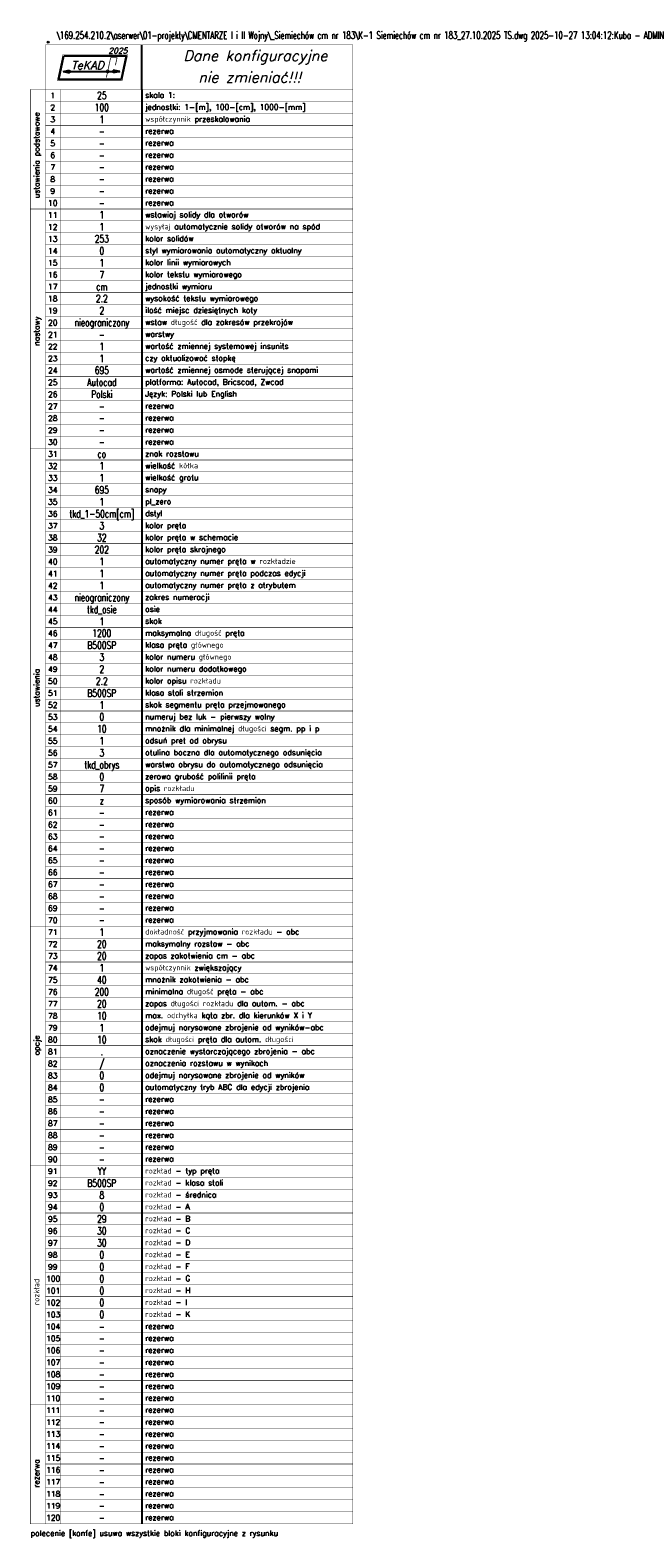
# Model space of a CAD drawing. Header units: millimetres. Extents: x -8 to 14965326, y -810 to 11054951.
# Tile 1 of 72: x -8 to 321, y -810 to 8. Entities that reach past the tile are written whole.
import ezdxf
from ezdxf.enums import TextEntityAlignment as Align

# ---------------------------------------------------------------- set-up
doc = ezdxf.new("R2010")
doc.units = ezdxf.units.MM
doc.header["$LTSCALE"] = 0.5
doc.header["$MEASUREMENT"] = 0
doc.layers.add('tkd_pomoce', color=7, linetype='CONTINUOUS')
doc.layers.add('tkd_tekad_konfig', color=111, linetype='CONTINUOUS')
doc.layers.add('tkd_zbrojenie', color=7, linetype='CONTINUOUS', lineweight=70)
doc.styles.get("Standard").update_dxf_attribs({"font": 'simplex.shx', "width": 0.75})
doc.styles.add('TKD_1TXT', font='simplex.shx', dxfattribs={"width": 0.75, "height": 0.25})

# ---------------------------------------------------------------- blocks, each defined once
blk = doc.blocks.new('tkd_rebar')
at = {"layer": 'tkd_zbrojenie'}
h = blk.add_hatch(color=0, dxfattribs=at)
h.paths.add_polyline_path([(0.35, 0.35, 0.414214), (-0.35, 0.35), (0, 0)])
h.paths.add_polyline_path([(0.35, 0.35), (0, 0), (0.35, -0.35, 0.198912), (0.5, 0, 0.198912)])
h.paths.add_polyline_path([(0, 0), (-0.35, 0.35, 0.198912), (-0.5, 0, 0.198912), (-0.35, -0.35)])
h.paths.add_polyline_path([(0, 0), (-0.35, -0.35, 0.414214), (0.35, -0.35)])
at = {"layer": 'tkd_zbrojenie', "color": 0, "lineweight": 5}
blk.add_circle((0, 0), 0.5, dxfattribs=at)
blk = doc.blocks.new('tekad_blok_ustawienia2025')
at = {"layer": 'tkd_tekad_konfig', "linetype": 'Continuous'}
h = blk.add_hatch(color=256, dxfattribs=at)
h.dxf.hatch_style = 1
h.paths.add_polyline_path([(1.301, -1.452), (1.301, -1.376), (0.946, -1.452)])
h.paths.add_polyline_path([(0.946, -1.452), (1.301, -1.527), (1.301, -1.452)])
h = blk.add_hatch(color=256, dxfattribs=at)
h.dxf.hatch_style = 1
h.paths.add_polyline_path([(3.667, -1.376), (3.667, -1.452), (4.022, -1.452)])
h.paths.add_polyline_path([(4.022, -1.452), (3.667, -1.452), (3.667, -1.527)])
at = {"layer": 'tkd_tekad_konfig', "color": 4, "linetype": 'Continuous'}
blk.add_line((5.217, -2.43), (5.217, 0), dxfattribs=at)
at = {"layer": 'tkd_tekad_konfig', "linetype": 'Continuous'}
for p, q in [((0.946, -1.452), (1.301, -1.376)), ((0.946, -1.452), (4.022, -1.452)), ((0.946, -1.452), (1.301, -1.527)), ((1.301, -1.376), (1.301, -1.527)), ((4.022, -1.452), (3.667, -1.376)), ((3.667, -1.376), (3.667, -1.527)), ((4.022, -1.452), (3.667, -1.527)), ((5.217, -47.833), (5.217, -48.481)), ((5.217, -48.481), (5.217, -49.13)), ((5.217, -49.13), (5.217, -49.779)), ((5.217, -49.779), (5.217, -50.427)), ((5.217, -50.427), (5.217, -51.076)), ((5.217, -51.076), (5.217, -51.724)), ((5.217, -51.724), (5.217, -52.373)), ((5.217, -52.373), (5.217, -53.022)), ((5.217, -53.022), (5.217, -53.67)), ((5.217, -53.67), (5.217, -54.319)), ((5.217, -54.319), (5.217, -54.967)), ((5.217, -54.967), (5.217, -55.616)), ((5.217, -55.616), (5.217, -56.265)), ((5.217, -56.265), (5.217, -56.913)), ((5.217, -56.913), (5.217, -57.562)), ((5.217, -57.562), (5.217, -58.211)), ((5.217, -58.211), (5.217, -58.859)), ((5.217, -58.859), (5.217, -59.508)), ((5.217, -59.508), (5.217, -60.156))]:
    blk.add_line(p, q, dxfattribs=at)
at = {"layer": 'tkd_tekad_konfig', "color": 1, "linetype": 'Continuous'}
for p, q in [((5.217, -2.43), (5.217, -3.078)), ((5.217, -3.078), (5.217, -3.727)), ((5.217, -3.727), (5.217, -4.375)), ((5.217, -4.375), (5.217, -5.024)), ((5.217, -5.024), (5.217, -5.673)), ((5.217, -5.673), (5.217, -6.321)), ((5.217, -6.321), (5.217, -6.97)), ((5.217, -6.97), (5.217, -7.619)), ((5.217, -7.619), (5.217, -8.267)), ((5.217, -8.267), (5.217, -8.916))]:
    blk.add_line(p, q, dxfattribs=at)
at = {"layer": 'tkd_tekad_konfig', "color": 3, "linetype": 'Continuous'}
for p, q in [((5.217, -8.916), (5.217, -9.564)), ((5.217, -9.564), (5.217, -10.213)), ((5.217, -10.213), (5.217, -10.862)), ((5.217, -10.862), (5.217, -11.51)), ((5.217, -11.51), (5.217, -12.159)), ((5.217, -12.159), (5.217, -12.807)), ((5.217, -12.807), (5.217, -13.456)), ((5.217, -13.456), (5.217, -14.105)), ((5.217, -14.105), (5.217, -14.753)), ((5.217, -14.753), (5.217, -15.402)), ((5.217, -15.402), (5.217, -16.051)), ((5.217, -16.051), (5.217, -16.699)), ((5.217, -16.699), (5.217, -17.348)), ((5.217, -17.348), (5.217, -17.996)), ((5.217, -17.996), (5.217, -18.645)), ((5.217, -18.645), (5.217, -19.294)), ((5.217, -19.294), (5.217, -19.942)), ((5.217, -19.942), (5.217, -20.591)), ((5.217, -20.591), (5.217, -21.239)), ((5.217, -21.239), (5.217, -21.888))]:
    blk.add_line(p, q, dxfattribs=at)
at = {"layer": 'tkd_tekad_konfig', "color": 5, "linetype": 'Continuous'}
for p, q in [((5.217, -21.888), (5.217, -22.537)), ((5.217, -22.537), (5.217, -23.185)), ((5.217, -23.185), (5.217, -23.834)), ((5.217, -23.834), (5.217, -24.483)), ((5.217, -24.483), (5.217, -25.131)), ((5.217, -25.131), (5.217, -25.78)), ((5.217, -25.78), (5.217, -26.428)), ((5.217, -26.428), (5.217, -27.077)), ((5.217, -27.077), (5.217, -27.726)), ((5.217, -27.726), (5.217, -28.374)), ((5.217, -28.374), (5.217, -29.023)), ((5.217, -29.023), (5.217, -29.671)), ((5.217, -29.671), (5.217, -30.32)), ((5.217, -30.32), (5.217, -30.969)), ((5.217, -30.969), (5.217, -31.617)), ((5.217, -31.617), (5.217, -32.266)), ((5.217, -32.266), (5.217, -32.915)), ((5.217, -32.915), (5.217, -33.563)), ((5.217, -33.563), (5.217, -34.212)), ((5.217, -34.212), (5.217, -34.86)), ((5.217, -34.86), (5.217, -35.509)), ((5.217, -35.509), (5.217, -36.158)), ((5.217, -36.158), (5.217, -36.806)), ((5.217, -36.806), (5.217, -37.455)), ((5.217, -37.455), (5.217, -38.103)), ((5.217, -38.103), (5.217, -38.752)), ((5.217, -38.752), (5.217, -39.401)), ((5.217, -39.401), (5.217, -40.049)), ((5.217, -40.049), (5.217, -40.698)), ((5.217, -40.698), (5.217, -41.347)), ((5.217, -41.347), (5.217, -41.995)), ((5.217, -41.995), (5.217, -42.644)), ((5.217, -42.644), (5.217, -43.292)), ((5.217, -43.292), (5.217, -43.941)), ((5.217, -43.941), (5.217, -44.59)), ((5.217, -44.59), (5.217, -45.238)), ((5.217, -45.238), (5.217, -45.887)), ((5.217, -45.887), (5.217, -46.535)), ((5.217, -46.535), (5.217, -47.184)), ((5.217, -47.184), (5.217, -47.833))]:
    blk.add_line(p, q, dxfattribs=at)
at = {"layer": 'tkd_tekad_konfig', "color": 2, "linetype": 'Continuous'}
for p, q in [((5.217, -60.156), (5.217, -60.805)), ((5.217, -60.805), (5.217, -61.454)), ((5.217, -61.454), (5.217, -62.102)), ((5.217, -62.102), (5.217, -62.751)), ((5.217, -62.751), (5.217, -63.399)), ((5.217, -63.399), (5.217, -64.048)), ((5.217, -64.048), (5.217, -64.697)), ((5.217, -64.697), (5.217, -65.345)), ((5.217, -65.345), (5.217, -65.994)), ((5.217, -65.994), (5.217, -66.643)), ((5.217, -66.643), (5.217, -73.129))]:
    blk.add_line(p, q, dxfattribs=at)
at = {"layer": 'tkd_tekad_konfig', "color": 6, "linetype": 'Continuous'}
blk.add_line((5.217, -73.129), (5.217, -80.263), dxfattribs=at)
at = {"layer": 'tkd_tekad_konfig', "color": 4, "linetype": 'Continuous', "const_width": 0.02}
blk.add_lwpolyline([(0, -2.43), (16.682, -2.43), (16.682, 0), (0, 0)], close=True, dxfattribs=at)
at = {"layer": 'tkd_tekad_konfig', "linetype": 'Continuous', "const_width": 0.02}
for points in [[(0.933, -0.538), (4.457, -0.538), (4.152, -1.957), (0.627, -1.957)], [(0, -47.833), (-0.83, -47.833), (-0.83, -60.805), (0, -60.805)], [(0.83, -48.481), (0, -48.481), (0, -47.833), (0.83, -47.833)], [(0.83, -47.833), (16.682, -47.833), (16.682, -48.481), (0.83, -48.481)], [(0.83, -49.13), (0, -49.13), (0, -48.481), (0.83, -48.481)], [(0.83, -48.481), (16.682, -48.481), (16.682, -49.13), (0.83, -49.13)], [(0.83, -49.779), (0, -49.779), (0, -49.13), (0.83, -49.13)], [(0.83, -50.427), (0, -50.427), (0, -49.779), (0.83, -49.779)], [(0.83, -49.13), (16.682, -49.13), (16.682, -49.779), (0.83, -49.779)], [(0.83, -49.779), (16.682, -49.779), (16.682, -50.427), (0.83, -50.427)], [(0.83, -51.076), (0, -51.076), (0, -50.427), (0.83, -50.427)], [(0.83, -50.427), (16.682, -50.427), (16.682, -51.076), (0.83, -51.076)], [(0.83, -51.724), (0, -51.724), (0, -51.076), (0.83, -51.076)], [(0.83, -51.076), (16.682, -51.076), (16.682, -51.724), (0.83, -51.724)], [(0.83, -52.373), (0, -52.373), (0, -51.724), (0.83, -51.724)], [(0.83, -53.022), (0, -53.022), (0, -52.373), (0.83, -52.373)], [(0.83, -51.724), (16.682, -51.724), (16.682, -52.373), (0.83, -52.373)], [(0.83, -52.373), (16.682, -52.373), (16.682, -53.022), (0.83, -53.022)], [(0.83, -53.67), (0, -53.67), (0, -53.022), (0.83, -53.022)], [(0.83, -53.022), (16.682, -53.022), (16.682, -53.67), (0.83, -53.67)], [(0.83, -54.319), (0, -54.319), (0, -53.67), (0.83, -53.67)], [(0.83, -53.67), (16.682, -53.67), (16.682, -54.319), (0.83, -54.319)], [(0.83, -54.967), (0, -54.967), (0, -54.319), (0.83, -54.319)], [(0.83, -54.319), (16.682, -54.319), (16.682, -54.967), (0.83, -54.967)], [(0.83, -55.616), (0, -55.616), (0, -54.967), (0.83, -54.967)], [(0.83, -56.265), (0, -56.265), (0, -55.616), (0.83, -55.616)], [(0.83, -54.967), (16.682, -54.967), (16.682, -55.616), (0.83, -55.616)], [(0.83, -55.616), (16.682, -55.616), (16.682, -56.265), (0.83, -56.265)], [(0.83, -56.913), (0, -56.913), (0, -56.265), (0.83, -56.265)], [(0.83, -56.265), (16.682, -56.265), (16.682, -56.913), (0.83, -56.913)], [(0.83, -57.562), (0, -57.562), (0, -56.913), (0.83, -56.913)], [(0.83, -56.913), (16.682, -56.913), (16.682, -57.562), (0.83, -57.562)], [(0.83, -58.211), (0, -58.211), (0, -57.562), (0.83, -57.562)], [(0.83, -57.562), (16.682, -57.562), (16.682, -58.211), (0.83, -58.211)], [(0.83, -58.859), (0, -58.859), (0, -58.211), (0.83, -58.211)], [(0.83, -59.508), (0, -59.508), (0, -58.859), (0.83, -58.859)], [(0.83, -58.211), (16.682, -58.211), (16.682, -58.859), (0.83, -58.859)], [(0.83, -58.859), (16.682, -58.859), (16.682, -59.508), (0.83, -59.508)], [(0.83, -60.156), (0, -60.156), (0, -59.508), (0.83, -59.508)], [(0.83, -59.508), (16.682, -59.508), (16.682, -60.156), (0.83, -60.156)], [(0.83, -60.805), (0, -60.805), (0, -60.156), (0.83, -60.156)], [(0.83, -60.156), (16.682, -60.156), (16.682, -60.805), (0.83, -60.805)]]:
    blk.add_lwpolyline(points, close=True, dxfattribs=at)
at = {"layer": 'tkd_tekad_konfig', "linetype": 'Continuous'}
blk.add_lwpolyline([(0.992, -0.611), (4.367, -0.611), (4.093, -1.883), (0.718, -1.883)], close=True, dxfattribs=at)
at = {"layer": 'tkd_tekad_konfig', "color": 3, "linetype": 'Continuous', "const_width": 0.04, "flags": 128}
blk.add_lwpolyline([(3.786, -1.126), (3.875, -0.71), (3.527, -0.71), (3.294, -1.791)], dxfattribs=at)
at = {"layer": 'tkd_tekad_konfig', "color": 4, "linetype": 'Continuous', "const_width": 0.04, "flags": 128}
blk.add_lwpolyline([(3.285, -1.452, 1), (3.45, -1.452, 1)], format="xyb", close=True, dxfattribs=at)
at = {"layer": 'tkd_tekad_konfig', "color": 1, "linetype": 'Continuous', "const_width": 0.02}
for points in [[(0, -2.43), (-0.83, -2.43), (-0.83, -8.916), (0, -8.916)], [(0.83, -3.078), (0, -3.078), (0, -2.43), (0.83, -2.43)], [(0.83, -2.43), (16.682, -2.43), (16.682, -3.078), (0.83, -3.078)], [(0.83, -3.727), (0, -3.727), (0, -3.078), (0.83, -3.078)], [(0.83, -3.078), (16.682, -3.078), (16.682, -3.727), (0.83, -3.727)], [(0.83, -4.375), (0, -4.375), (0, -3.727), (0.83, -3.727)], [(0.83, -3.727), (16.682, -3.727), (16.682, -4.375), (0.83, -4.375)], [(0.83, -5.024), (0, -5.024), (0, -4.375), (0.83, -4.375)], [(0.83, -4.375), (16.682, -4.375), (16.682, -5.024), (0.83, -5.024)], [(0.83, -5.673), (0, -5.673), (0, -5.024), (0.83, -5.024)], [(0.83, -6.321), (0, -6.321), (0, -5.673), (0.83, -5.673)], [(0.83, -5.024), (16.682, -5.024), (16.682, -5.673), (0.83, -5.673)], [(0.83, -5.673), (16.682, -5.673), (16.682, -6.321), (0.83, -6.321)], [(0.83, -6.97), (0, -6.97), (0, -6.321), (0.83, -6.321)], [(0.83, -6.321), (16.682, -6.321), (16.682, -6.97), (0.83, -6.97)], [(0.83, -7.619), (0, -7.619), (0, -6.97), (0.83, -6.97)], [(0.83, -6.97), (16.682, -6.97), (16.682, -7.619), (0.83, -7.619)], [(0.83, -8.267), (0, -8.267), (0, -7.619), (0.83, -7.619)], [(0.83, -7.619), (16.682, -7.619), (16.682, -8.267), (0.83, -8.267)], [(0.83, -8.916), (0, -8.916), (0, -8.267), (0.83, -8.267)], [(0.83, -8.267), (16.682, -8.267), (16.682, -8.916), (0.83, -8.916)]]:
    blk.add_lwpolyline(points, close=True, dxfattribs=at)
at = {"layer": 'tkd_tekad_konfig', "color": 3, "linetype": 'Continuous', "const_width": 0.02}
for points in [[(0, -8.916), (-0.83, -8.916), (-0.83, -21.888), (0, -21.888)], [(0.83, -9.564), (0, -9.564), (0, -8.916), (0.83, -8.916)], [(0.83, -8.916), (16.682, -8.916), (16.682, -9.564), (0.83, -9.564)], [(0.83, -10.213), (0, -10.213), (0, -9.564), (0.83, -9.564)], [(0.83, -9.564), (16.682, -9.564), (16.682, -10.213), (0.83, -10.213)], [(0.83, -10.862), (0, -10.862), (0, -10.213), (0.83, -10.213)], [(0.83, -10.213), (16.682, -10.213), (16.682, -10.862), (0.83, -10.862)], [(0.83, -11.51), (0, -11.51), (0, -10.862), (0.83, -10.862)], [(0.83, -10.862), (16.682, -10.862), (16.682, -11.51), (0.83, -11.51)], [(0.83, -12.159), (0, -12.159), (0, -11.51), (0.83, -11.51)], [(0.83, -12.807), (0, -12.807), (0, -12.159), (0.83, -12.159)], [(0.83, -11.51), (16.682, -11.51), (16.682, -12.159), (0.83, -12.159)], [(0.83, -12.159), (16.682, -12.159), (16.682, -12.807), (0.83, -12.807)], [(0.83, -13.456), (0, -13.456), (0, -12.807), (0.83, -12.807)], [(0.83, -12.807), (16.682, -12.807), (16.682, -13.456), (0.83, -13.456)], [(0.83, -14.105), (0, -14.105), (0, -13.456), (0.83, -13.456)], [(0.83, -13.456), (16.682, -13.456), (16.682, -14.105), (0.83, -14.105)], [(0.83, -14.753), (0, -14.753), (0, -14.105), (0.83, -14.105)], [(0.83, -14.105), (16.682, -14.105), (16.682, -14.753), (0.83, -14.753)], [(0.83, -15.402), (0, -15.402), (0, -14.753), (0.83, -14.753)], [(0.83, -16.051), (0, -16.051), (0, -15.402), (0.83, -15.402)], [(0.83, -14.753), (16.682, -14.753), (16.682, -15.402), (0.83, -15.402)], [(0.83, -15.402), (16.682, -15.402), (16.682, -16.051), (0.83, -16.051)], [(0.83, -16.699), (0, -16.699), (0, -16.051), (0.83, -16.051)], [(0.83, -16.051), (16.682, -16.051), (16.682, -16.699), (0.83, -16.699)], [(0.83, -17.348), (0, -17.348), (0, -16.699), (0.83, -16.699)], [(0.83, -16.699), (16.682, -16.699), (16.682, -17.348), (0.83, -17.348)], [(0.83, -17.996), (0, -17.996), (0, -17.348), (0.83, -17.348)], [(0.83, -18.645), (0, -18.645), (0, -17.996), (0.83, -17.996)], [(0.83, -17.348), (16.682, -17.348), (16.682, -17.996), (0.83, -17.996)], [(0.83, -17.996), (16.682, -17.996), (16.682, -18.645), (0.83, -18.645)], [(0.83, -19.294), (0, -19.294), (0, -18.645), (0.83, -18.645)], [(0.83, -18.645), (16.682, -18.645), (16.682, -19.294), (0.83, -19.294)], [(0.83, -19.942), (0, -19.942), (0, -19.294), (0.83, -19.294)], [(0.83, -19.294), (16.682, -19.294), (16.682, -19.942), (0.83, -19.942)], [(0.83, -20.591), (0, -20.591), (0, -19.942), (0.83, -19.942)], [(0.83, -19.942), (16.682, -19.942), (16.682, -20.591), (0.83, -20.591)], [(0.83, -21.239), (0, -21.239), (0, -20.591), (0.83, -20.591)], [(0.83, -21.888), (0, -21.888), (0, -21.239), (0.83, -21.239)], [(0.83, -20.591), (16.682, -20.591), (16.682, -21.239), (0.83, -21.239)], [(0.83, -21.239), (16.682, -21.239), (16.682, -21.888), (0.83, -21.888)]]:
    blk.add_lwpolyline(points, close=True, dxfattribs=at)
at = {"layer": 'tkd_tekad_konfig', "color": 5, "linetype": 'Continuous', "const_width": 0.02}
for points in [[(0, -21.888), (-0.83, -21.888), (-0.83, -47.833), (0, -47.833)], [(0.83, -22.537), (0, -22.537), (0, -21.888), (0.83, -21.888)], [(0.83, -21.888), (16.682, -21.888), (16.682, -22.537), (0.83, -22.537)], [(0.83, -23.185), (0, -23.185), (0, -22.537), (0.83, -22.537)], [(0.83, -22.537), (16.682, -22.537), (16.682, -23.185), (0.83, -23.185)], [(0.83, -23.834), (0, -23.834), (0, -23.185), (0.83, -23.185)], [(0.83, -23.185), (16.682, -23.185), (16.682, -23.834), (0.83, -23.834)], [(0.83, -24.483), (0, -24.483), (0, -23.834), (0.83, -23.834)], [(0.83, -25.131), (0, -25.131), (0, -24.483), (0.83, -24.483)], [(0.83, -23.834), (16.682, -23.834), (16.682, -24.483), (0.83, -24.483)], [(0.83, -24.483), (16.682, -24.483), (16.682, -25.131), (0.83, -25.131)], [(0.83, -25.78), (0, -25.78), (0, -25.131), (0.83, -25.131)], [(0.83, -25.131), (16.682, -25.131), (16.682, -25.78), (0.83, -25.78)], [(0.83, -26.428), (0, -26.428), (0, -25.78), (0.83, -25.78)], [(0.83, -25.78), (16.682, -25.78), (16.682, -26.428), (0.83, -26.428)], [(0.83, -27.077), (0, -27.077), (0, -26.428), (0.83, -26.428)], [(0.83, -26.428), (16.682, -26.428), (16.682, -27.077), (0.83, -27.077)], [(0.83, -27.726), (0, -27.726), (0, -27.077), (0.83, -27.077)], [(0.83, -28.374), (0, -28.374), (0, -27.726), (0.83, -27.726)], [(0.83, -27.077), (16.682, -27.077), (16.682, -27.726), (0.83, -27.726)], [(0.83, -27.726), (16.682, -27.726), (16.682, -28.374), (0.83, -28.374)], [(0.83, -29.023), (0, -29.023), (0, -28.374), (0.83, -28.374)], [(0.83, -28.374), (16.682, -28.374), (16.682, -29.023), (0.83, -29.023)], [(0.83, -29.671), (0, -29.671), (0, -29.023), (0.83, -29.023)], [(0.83, -29.023), (16.682, -29.023), (16.682, -29.671), (0.83, -29.671)], [(0.83, -30.32), (0, -30.32), (0, -29.671), (0.83, -29.671)], [(0.83, -29.671), (16.682, -29.671), (16.682, -30.32), (0.83, -30.32)], [(0.83, -30.969), (0, -30.969), (0, -30.32), (0.83, -30.32)], [(0.83, -31.617), (0, -31.617), (0, -30.969), (0.83, -30.969)], [(0.83, -30.32), (16.682, -30.32), (16.682, -30.969), (0.83, -30.969)], [(0.83, -30.969), (16.682, -30.969), (16.682, -31.617), (0.83, -31.617)], [(0.83, -32.266), (0, -32.266), (0, -31.617), (0.83, -31.617)], [(0.83, -31.617), (16.682, -31.617), (16.682, -32.266), (0.83, -32.266)], [(0.83, -32.915), (0, -32.915), (0, -32.266), (0.83, -32.266)], [(0.83, -32.266), (16.682, -32.266), (16.682, -32.915), (0.83, -32.915)], [(0.83, -33.563), (0, -33.563), (0, -32.915), (0.83, -32.915)], [(0.83, -32.915), (16.682, -32.915), (16.682, -33.563), (0.83, -33.563)], [(0.83, -34.212), (0, -34.212), (0, -33.563), (0.83, -33.563)], [(0.83, -34.86), (0, -34.86), (0, -34.212), (0.83, -34.212)], [(0.83, -33.563), (16.682, -33.563), (16.682, -34.212), (0.83, -34.212)], [(0.83, -34.212), (16.682, -34.212), (16.682, -34.86), (0.83, -34.86)], [(0.83, -35.509), (0, -35.509), (0, -34.86), (0.83, -34.86)], [(0.83, -34.86), (16.682, -34.86), (16.682, -35.509), (0.83, -35.509)], [(0.83, -36.158), (0, -36.158), (0, -35.509), (0.83, -35.509)], [(0.83, -35.509), (16.682, -35.509), (16.682, -36.158), (0.83, -36.158)], [(0.83, -36.806), (0, -36.806), (0, -36.158), (0.83, -36.158)], [(0.83, -37.455), (0, -37.455), (0, -36.806), (0.83, -36.806)], [(0.83, -36.158), (16.682, -36.158), (16.682, -36.806), (0.83, -36.806)], [(0.83, -36.806), (16.682, -36.806), (16.682, -37.455), (0.83, -37.455)], [(0.83, -38.103), (0, -38.103), (0, -37.455), (0.83, -37.455)], [(0.83, -37.455), (16.682, -37.455), (16.682, -38.103), (0.83, -38.103)], [(0.83, -38.752), (0, -38.752), (0, -38.103), (0.83, -38.103)], [(0.83, -38.103), (16.682, -38.103), (16.682, -38.752), (0.83, -38.752)], [(0.83, -39.401), (0, -39.401), (0, -38.752), (0.83, -38.752)], [(0.83, -38.752), (16.682, -38.752), (16.682, -39.401), (0.83, -39.401)], [(0.83, -40.049), (0, -40.049), (0, -39.401), (0.83, -39.401)], [(0.83, -40.698), (0, -40.698), (0, -40.049), (0.83, -40.049)], [(0.83, -39.401), (16.682, -39.401), (16.682, -40.049), (0.83, -40.049)], [(0.83, -40.049), (16.682, -40.049), (16.682, -40.698), (0.83, -40.698)], [(0.83, -41.347), (0, -41.347), (0, -40.698), (0.83, -40.698)], [(0.83, -40.698), (16.682, -40.698), (16.682, -41.347), (0.83, -41.347)], [(0.83, -41.995), (0, -41.995), (0, -41.347), (0.83, -41.347)], [(0.83, -41.347), (16.682, -41.347), (16.682, -41.995), (0.83, -41.995)], [(0.83, -42.644), (0, -42.644), (0, -41.995), (0.83, -41.995)], [(0.83, -41.995), (16.682, -41.995), (16.682, -42.644), (0.83, -42.644)], [(0.83, -43.292), (0, -43.292), (0, -42.644), (0.83, -42.644)], [(0.83, -43.941), (0, -43.941), (0, -43.292), (0.83, -43.292)], [(0.83, -42.644), (16.682, -42.644), (16.682, -43.292), (0.83, -43.292)], [(0.83, -43.292), (16.682, -43.292), (16.682, -43.941), (0.83, -43.941)], [(0.83, -44.59), (0, -44.59), (0, -43.941), (0.83, -43.941)], [(0.83, -43.941), (16.682, -43.941), (16.682, -44.59), (0.83, -44.59)], [(0.83, -45.238), (0, -45.238), (0, -44.59), (0.83, -44.59)], [(0.83, -44.59), (16.682, -44.59), (16.682, -45.238), (0.83, -45.238)], [(0.83, -45.887), (0, -45.887), (0, -45.238), (0.83, -45.238)], [(0.83, -45.238), (16.682, -45.238), (16.682, -45.887), (0.83, -45.887)], [(0.83, -46.535), (0, -46.535), (0, -45.887), (0.83, -45.887)], [(0.83, -47.184), (0, -47.184), (0, -46.535), (0.83, -46.535)], [(0.83, -45.887), (16.682, -45.887), (16.682, -46.535), (0.83, -46.535)], [(0.83, -46.535), (16.682, -46.535), (16.682, -47.184), (0.83, -47.184)], [(0.83, -47.833), (0, -47.833), (0, -47.184), (0.83, -47.184)], [(0.83, -47.184), (16.682, -47.184), (16.682, -47.833), (0.83, -47.833)]]:
    blk.add_lwpolyline(points, close=True, dxfattribs=at)
at = {"layer": 'tkd_tekad_konfig', "color": 2, "linetype": 'Continuous', "const_width": 0.02}
for points in [[(0, -60.805), (-0.83, -60.805), (-0.83, -73.777), (0, -73.777)], [(0.83, -61.454), (0, -61.454), (0, -60.805), (0.83, -60.805)], [(0.83, -60.805), (16.682, -60.805), (16.682, -61.454), (0.83, -61.454)], [(0.83, -62.102), (0, -62.102), (0, -61.454), (0.83, -61.454)], [(0.83, -62.751), (0, -62.751), (0, -62.102), (0.83, -62.102)], [(0.83, -61.454), (16.682, -61.454), (16.682, -62.102), (0.83, -62.102)], [(0.83, -62.102), (16.682, -62.102), (16.682, -62.751), (0.83, -62.751)], [(0.83, -63.399), (0, -63.399), (0, -62.751), (0.83, -62.751)], [(0.83, -62.751), (16.682, -62.751), (16.682, -63.399), (0.83, -63.399)], [(0.83, -64.048), (0, -64.048), (0, -63.399), (0.83, -63.399)], [(0.83, -63.399), (16.682, -63.399), (16.682, -64.048), (0.83, -64.048)], [(0.83, -64.697), (0, -64.697), (0, -64.048), (0.83, -64.048)], [(0.83, -64.048), (16.682, -64.048), (16.682, -64.697), (0.83, -64.697)], [(0.83, -65.345), (0, -65.345), (0, -64.697), (0.83, -64.697)], [(0.83, -65.994), (0, -65.994), (0, -65.345), (0.83, -65.345)], [(0.83, -64.697), (16.682, -64.697), (16.682, -65.345), (0.83, -65.345)], [(0.83, -65.345), (16.682, -65.345), (16.682, -65.994), (0.83, -65.994)], [(0.83, -66.643), (0, -66.643), (0, -65.994), (0.83, -65.994)], [(0.83, -65.994), (16.682, -65.994), (16.682, -66.643), (0.83, -66.643)], [(0.83, -67.291), (0, -67.291), (0, -66.643), (0.83, -66.643)], [(0.83, -66.643), (16.682, -66.643), (16.682, -67.291), (0.83, -67.291)], [(0.83, -67.94), (0, -67.94), (0, -67.291), (0.83, -67.291)], [(0.83, -67.291), (16.682, -67.291), (16.682, -67.94), (0.83, -67.94)], [(0.83, -68.588), (0, -68.588), (0, -67.94), (0.83, -67.94)], [(0.83, -69.237), (0, -69.237), (0, -68.588), (0.83, -68.588)], [(0.83, -67.94), (16.682, -67.94), (16.682, -68.588), (0.83, -68.588)], [(0.83, -68.588), (16.682, -68.588), (16.682, -69.237), (0.83, -69.237)], [(0.83, -69.886), (0, -69.886), (0, -69.237), (0.83, -69.237)], [(0.83, -69.237), (16.682, -69.237), (16.682, -69.886), (0.83, -69.886)], [(0.83, -70.534), (0, -70.534), (0, -69.886), (0.83, -69.886)], [(0.83, -69.886), (16.682, -69.886), (16.682, -70.534), (0.83, -70.534)], [(0.83, -71.183), (0, -71.183), (0, -70.534), (0.83, -70.534)], [(0.83, -71.831), (0, -71.831), (0, -71.183), (0.83, -71.183)], [(0.83, -70.534), (16.682, -70.534), (16.682, -71.183), (0.83, -71.183)], [(0.83, -71.183), (16.682, -71.183), (16.682, -71.831), (0.83, -71.831)], [(0.83, -72.48), (0, -72.48), (0, -71.831), (0.83, -71.831)], [(0.83, -71.831), (16.682, -71.831), (16.682, -72.48), (0.83, -72.48)], [(0.83, -73.129), (0, -73.129), (0, -72.48), (0.83, -72.48)], [(0.83, -72.48), (16.682, -72.48), (16.682, -73.129), (0.83, -73.129)], [(0.83, -73.777), (0, -73.777), (0, -73.129), (0.83, -73.129)], [(0.83, -73.129), (16.682, -73.129), (16.682, -73.777), (0.83, -73.777)]]:
    blk.add_lwpolyline(points, close=True, dxfattribs=at)
at = {"layer": 'tkd_tekad_konfig', "color": 6, "linetype": 'Continuous', "const_width": 0.02}
for points in [[(-0.83, -80.263), (0, -80.263), (0, -73.777), (-0.83, -73.777)], [(0.83, -74.426), (0, -74.426), (0, -73.777), (0.83, -73.777)], [(0.83, -75.075), (0, -75.075), (0, -74.426), (0.83, -74.426)], [(0.83, -73.777), (16.682, -73.777), (16.682, -74.426), (0.83, -74.426)], [(0.83, -74.426), (16.682, -74.426), (16.682, -75.075), (0.83, -75.075)], [(0.83, -75.723), (0, -75.723), (0, -75.075), (0.83, -75.075)], [(0.83, -75.075), (16.682, -75.075), (16.682, -75.723), (0.83, -75.723)], [(0.83, -76.372), (0, -76.372), (0, -75.723), (0.83, -75.723)], [(0.83, -75.723), (16.682, -75.723), (16.682, -76.372), (0.83, -76.372)], [(0.83, -77.02), (0, -77.02), (0, -76.372), (0.83, -76.372)], [(0.83, -76.372), (16.682, -76.372), (16.682, -77.02), (0.83, -77.02)], [(0.83, -77.669), (0, -77.669), (0, -77.02), (0.83, -77.02)], [(0.83, -78.318), (0, -78.318), (0, -77.669), (0.83, -77.669)], [(0.83, -77.02), (16.682, -77.02), (16.682, -77.669), (0.83, -77.669)], [(0.83, -77.669), (16.682, -77.669), (16.682, -78.318), (0.83, -78.318)], [(0.83, -78.966), (0, -78.966), (0, -78.318), (0.83, -78.318)], [(0.83, -78.318), (16.682, -78.318), (16.682, -78.966), (0.83, -78.966)], [(0.83, -79.615), (0, -79.615), (0, -78.966), (0.83, -78.966)], [(0.83, -78.966), (16.682, -78.966), (16.682, -79.615), (0.83, -79.615)], [(0.83, -80.263), (0, -80.263), (0, -79.615), (0.83, -79.615)], [(0.83, -79.615), (16.682, -79.615), (16.682, -80.263), (0.83, -80.263)]]:
    blk.add_lwpolyline(points, close=True, dxfattribs=at)
at = {"layer": 'tkd_tekad_konfig', "linetype": 'Continuous', "oblique": 15}
blk.add_text('2025', height=0.3, dxfattribs=at).set_placement((3.926, -0.324), align=Align.MIDDLE_CENTER)
at = {"layer": 'tkd_tekad_konfig', "color": 3, "linetype": 'Continuous', "oblique": 15}
for s, p in [('Dane konfiguracyjne', (11.379, -0.882)), ('nie zmieniać!!!', (11.076, -2.052))]:
    blk.add_text(s, height=0.572, dxfattribs=at).set_placement(p, align=Align.CENTER)
at = {"layer": 'tkd_tekad_konfig', "linetype": 'Continuous', "oblique": 15}
blk.add_text('TeKAD', height=0.44, dxfattribs=at).set_placement((2.268, -1.338), align=Align.CENTER)
at = {"layer": 'tkd_tekad_konfig', "linetype": 'Continuous'}
for s, p in [('2', (0.386, -3.406)), ('1', (0.386, -2.758)), ('3', (0.386, -4.055)), ('4', (0.386, -4.703)), ('5', (0.386, -5.352)), ('7', (0.386, -6.649)), ('6', (0.386, -6.001)), ('8', (0.386, -7.298)), ('9', (0.386, -7.947)), ('10', (0.386, -8.595)), ('11', (0.386, -9.244)), ('12', (0.386, -9.892)), ('13', (0.386, -10.541)), ('14', (0.386, -11.19)), ('15', (0.386, -11.838)), ('16', (0.386, -12.487)), ('17', (0.386, -13.135)), ('18', (0.386, -13.784)), ('19', (0.386, -14.433)), ('20', (0.386, -15.081)), ('21', (0.386, -15.73)), ('22', (0.386, -16.379)), ('23', (0.386, -17.027)), ('24', (0.386, -17.676)), ('25', (0.386, -18.324)), ('26', (0.386, -18.973)), ('27', (0.386, -19.622)), ('28', (0.386, -20.27)), ('29', (0.386, -20.919)), ('30', (0.386, -21.567)), ('31', (0.386, -22.216)), ('32', (0.386, -22.865)), ('33', (0.386, -23.513)), ('34', (0.386, -24.162)), ('35', (0.386, -24.811)), ('36', (0.386, -25.459)), ('37', (0.386, -26.108)), ('38', (0.386, -26.756)), ('39', (0.386, -27.405)), ('40', (0.386, -28.054)), ('41', (0.386, -28.702)), ('42', (0.386, -29.351)), ('43', (0.386, -29.999)), ('44', (0.386, -30.648)), ('45', (0.386, -31.297)), ('46', (0.386, -31.945)), ('47', (0.386, -32.594)), ('48', (0.386, -33.242)), ('49', (0.386, -33.891)), ('50', (0.386, -34.54)), ('51', (0.386, -35.188)), ('52', (0.386, -35.837)), ('53', (0.386, -36.486)), ('54', (0.386, -37.134)), ('55', (0.386, -37.783)), ('56', (0.386, -38.431)), ('57', (0.386, -39.08)), ('58', (0.386, -39.729)), ('59', (0.386, -40.377)), ('60', (0.386, -41.026)), ('61', (0.386, -41.674)), ('62', (0.386, -42.323)), ('63', (0.386, -42.972)), ('64', (0.386, -43.62)), ('65', (0.386, -44.269)), ('66', (0.386, -44.918)), ('67', (0.386, -45.566)), ('68', (0.386, -46.215)), ('70', (0.386, -47.512)), ('69', (0.386, -46.863)), ('71', (0.386, -48.161)), ('72', (0.386, -48.809)), ('73', (0.386, -49.458)), ('74', (0.386, -50.106)), ('75', (0.386, -50.755)), ('76', (0.386, -51.404)), ('77', (0.386, -52.052)), ('78', (0.386, -52.701)), ('80', (0.386, -53.998)), ('79', (0.386, -53.35)), ('81', (0.386, -54.647)), ('82', (0.386, -55.295)), ('83', (0.386, -55.944)), ('84', (0.386, -56.593)), ('85', (0.386, -57.241)), ('86', (0.386, -57.89)), ('87', (0.386, -58.538)), ('88', (0.386, -59.187)), ('89', (0.386, -59.836)), ('90', (0.386, -60.484)), ('91', (0.386, -61.133)), ('92', (0.386, -61.782)), ('93', (0.386, -62.43)), ('94', (0.386, -63.079)), ('95', (0.386, -63.727)), ('96', (0.386, -64.376)), ('97', (0.386, -65.025)), ('98', (0.386, -65.673)), ('99', (0.386, -66.322)), ('100', (0.411, -66.965)), ('101', (0.411, -67.614)), ('102', (0.411, -68.263)), ('103', (0.411, -68.911)), ('104', (0.411, -69.56)), ('105', (0.411, -70.208)), ('106', (0.411, -70.857)), ('107', (0.411, -71.506)), ('108', (0.411, -72.154)), ('109', (0.411, -72.803)), ('110', (0.411, -73.452)), ('111', (0.411, -74.1)), ('112', (0.411, -74.749)), ('113', (0.411, -75.397)), ('114', (0.411, -76.046)), ('115', (0.411, -76.695)), ('116', (0.411, -77.343)), ('117', (0.411, -77.992)), ('118', (0.411, -78.64)), ('119', (0.411, -79.289)), ('120', (0.411, -79.938))]:
    blk.add_text(s, height=0.3, dxfattribs=at).set_placement(p, align=Align.MIDDLE_CENTER)
for s, p in [('jednostki: 1-[m], 100-[cm], 1000-[mm]', (5.405, -3.232)), ('skala 1:', (5.405, -2.584)), ('współczynnik przeskalowania', (5.405, -3.881)), ('rezerwa', (5.405, -4.53)), ('rezerwa', (5.405, -5.178)), ('rezerwa', (5.405, -5.827)), ('rezerwa', (5.405, -6.475)), ('rezerwa', (5.405, -7.124)), ('rezerwa', (5.405, -7.773)), ('rezerwa', (5.405, -8.421)), ('wstawiaj solidy dla otworów', (5.405, -9.07)), ('wysyłaj automatycznie solidy otworów na spód', (5.405, -9.719)), ('kolor solidów', (5.405, -10.367)), ('styl wymiarowania automatyczny aktualny', (5.405, -11.016)), ('kolor linii wymiarowych', (5.405, -11.664)), ('jednostki wymiaru', (5.405, -12.962)), ('kolor tekstu wymiarowego', (5.405, -12.313)), ('wysokość tekstu wymiarowego', (5.405, -13.61)), ('ilość miejsc dziesiętnych koty', (5.405, -14.259)), ('wstaw długość dla zakresów przekrojów', (5.405, -14.907)), ('warstwy', (5.405, -15.556)), ('wartość zmiennej systemowej insunits', (5.405, -16.205)), ('czy aktualizować stopkę', (5.405, -16.853)), ('wartość zmiennej osmode sterującej snapami', (5.405, -17.502)), ('Język: Polski lub English', (5.405, -18.799)), ('platforma: Autocad, Bricscad, Zwcad', (5.405, -18.15)), ('rezerwa', (5.405, -19.448)), ('rezerwa', (5.405, -20.096)), ('rezerwa', (5.405, -20.745)), ('znak rozstawu', (5.405, -22.042)), ('rezerwa', (5.405, -21.394)), ('wielkość kółka', (5.405, -22.691)), ('wielkość grotu', (5.405, -23.339)), ('snapy', (5.405, -23.988)), ('dstyl', (5.405, -25.285)), ('pl_zero', (5.405, -24.637)), ('kolor pręta', (5.405, -25.934)), ('kolor pręta w schemacie', (5.405, -26.582)), ('kolor pręta skrajnego', (5.405, -27.231)), ('automatyczny numer pręta w rozkładzie', (5.405, -27.88)), ('automatyczny numer pręta podczas edycji', (5.405, -28.528)), ('automatyczny numer pręta z atrybutem', (5.405, -29.177)), ('zakres numeracji', (5.405, -29.826)), ('osie', (5.405, -30.474)), ('skok', (5.405, -31.123)), ('maksymalna długość pręta', (5.405, -31.771)), ('klasa pręta głównego', (5.405, -32.42)), ('kolor numeru głównego', (5.405, -33.069)), ('kolor numeru dodatkowego', (5.405, -33.717)), ('kolor opisu rozkładu', (5.405, -34.366)), ('klasa stali strzemion', (5.405, -35.014)), ('skok segmentu pręta przejmowanego', (5.405, -35.663)), ('numeruj bez luk - pierwszy wolny', (5.405, -36.312)), ('odsuń pret od obrysu', (5.405, -37.609)), ('mnożnik dla minimalnej długości segm. pp i p', (5.405, -36.96)), ('otulina boczna dla automatycznego odsunięcia', (5.405, -38.258)), ('warstwa obrysu do automatycznego odsunięcia', (5.405, -38.906)), ('zerowa grubość polilinii pręta', (5.405, -39.555)), ('sposób wymiarowania strzemion', (5.405, -40.852)), ('opis rozkładu', (5.405, -40.203)), ('rezerwa', (5.405, -41.501)), ('rezerwa', (5.405, -42.149)), ('rezerwa', (5.405, -42.798)), ('rezerwa', (5.405, -43.446)), ('rezerwa', (5.405, -44.095)), ('rezerwa', (5.405, -44.744)), ('rezerwa', (5.405, -45.392)), ('rezerwa', (5.405, -46.041)), ('rezerwa', (5.405, -46.69)), ('rezerwa', (5.405, -47.338)), ('dokładność przyjmowania rozkładu - abc', (5.405, -47.987)), ('maksymalny rozstaw - abc', (5.405, -48.635)), ('współczynnik zwiększający', (5.405, -49.933)), ('zapas zakotwienia cm - abc', (5.405, -49.284)), ('mnożnik zakotwienia - abc', (5.405, -50.581)), ('minimalna długość pręta - abc', (5.405, -51.23)), ('zapas długości rozkładu dla autom. - abc', (5.405, -51.878)), ('odejmuj narysowane zbrojenie od wyników-abc', (5.405, -53.176)), ('max. odchyłka kąta zbr. dla kierunków X i Y', (5.405, -52.527)), ('skok długości pręta dla autom. długości', (5.405, -53.824)), ('oznaczenie wystarczającego zbrojenia - abc', (5.405, -54.473)), ('oznaczenia rozstawu w wynikach', (5.405, -55.122)), ('odejmuj narysowane zbrojenie od wyników', (5.405, -55.77)), ('automatyczny tryb ABC dla edycji zbrojenia', (5.405, -56.419)), ('rezerwa', (5.405, -57.067)), ('rezerwa', (5.405, -57.716)), ('rezerwa', (5.405, -58.365)), ('rezerwa', (5.405, -59.013)), ('rezerwa', (5.405, -59.662)), ('rezerwa', (5.405, -60.31)), ('rozkład - typ pręta', (5.405, -60.959)), ('rozkład - klasa stali', (5.405, -61.608)), ('rozkład - średnica', (5.405, -62.256)), ('rozkład - A', (5.405, -62.905)), ('rozkład - B', (5.405, -63.554)), ('rozkład - C', (5.405, -64.202)), ('rozkład - D', (5.405, -64.851)), ('rozkład - E', (5.405, -65.499)), ('rozkład - F', (5.405, -66.148)), ('rozkład - G', (5.405, -66.797)), ('rozkład - H', (5.405, -67.445)), ('rozkład - I', (5.405, -68.094)), ('rozkład - K', (5.405, -68.742)), ('rezerwa', (5.405, -69.391)), ('rezerwa', (5.405, -70.04)), ('rezerwa', (5.405, -70.688)), ('rezerwa', (5.405, -71.337)), ('rezerwa', (5.405, -71.986)), ('rezerwa', (5.405, -72.634)), ('rezerwa', (5.405, -73.283)), ('rezerwa', (5.405, -73.931)), ('rezerwa', (5.405, -74.58)), ('rezerwa', (5.405, -75.229)), ('rezerwa', (5.405, -75.877)), ('rezerwa', (5.405, -76.526)), ('rezerwa', (5.405, -77.174)), ('rezerwa', (5.405, -77.823)), ('rezerwa', (5.405, -78.472)), ('rezerwa', (5.405, -79.12)), ('rezerwa', (5.405, -79.769)), ('polecenie [konfe] usuwa wszystkie bloki konfiguracyjne z rysunku', (-0.81, -80.626))]:
    blk.add_text(s, height=0.3, dxfattribs=at).set_placement(p, align=Align.TOP_LEFT)
at = {"layer": 'tkd_tekad_konfig', "color": 1, "linetype": 'Continuous'}
blk.add_text('ustawienia podstawowe', height=0.3, rotation=90, dxfattribs=at).set_placement((-0.639, -8.33), align=Align.TOP_LEFT)
at = {"layer": 'tkd_tekad_konfig', "color": 3, "linetype": 'Continuous'}
blk.add_text('nastawy', height=0.3, rotation=90, dxfattribs=at).set_placement((-0.639, -16.331), align=Align.TOP_LEFT)
at = {"layer": 'tkd_tekad_konfig', "color": 5, "linetype": 'Continuous'}
blk.add_text('ustawienia', height=0.3, rotation=90, dxfattribs=at).set_placement((-0.639, -35.932), align=Align.TOP_LEFT)
at = {"layer": 'tkd_tekad_konfig', "linetype": 'Continuous'}
for s, p in [('opcje', (-0.639, -54.842)), ('rozkład', (-0.641, -68.404)), ('rezerwa', (-0.641, -78.298))]:
    blk.add_text(s, height=0.3, rotation=90, dxfattribs=at).set_placement(p, align=Align.TOP_LEFT)
at = {"layer": 'tkd_tekad_konfig', "color": 2, "style": 'TKD_1TXT', "width": 0.75}
blk.add_attdef('121', text='', height=0.4, dxfattribs=at).set_placement((0.607, 0.514), align=Align.MIDDLE_LEFT)
for tag, p in [('2', (3.05, -3.401)), ('1', (3.05, -2.752)), ('3', (3.05, -4.05)), ('4', (3.05, -4.698)), ('5', (3.05, -5.347)), ('7', (3.05, -6.644)), ('6', (3.05, -5.995)), ('8', (3.05, -7.293)), ('9', (3.05, -7.941)), ('10', (3.05, -8.59)), ('11', (3.05, -9.238)), ('12', (3.05, -9.887)), ('13', (3.05, -10.536)), ('14', (3.05, -11.184)), ('15', (3.05, -11.833)), ('16', (3.05, -12.482)), ('17', (3.05, -13.13)), ('18', (3.05, -13.779)), ('19', (3.05, -14.427)), ('20', (3.05, -15.076)), ('21', (3.05, -15.725)), ('22', (3.05, -16.373)), ('23', (3.05, -17.022)), ('24', (3.05, -17.67)), ('25', (3.05, -18.319)), ('26', (3.05, -18.968)), ('27', (3.05, -19.616)), ('28', (3.05, -20.265)), ('29', (3.05, -20.914)), ('30', (3.05, -21.562)), ('31', (3.05, -22.211)), ('32', (3.05, -22.859)), ('33', (3.05, -23.508)), ('34', (3.05, -24.157)), ('35', (3.05, -24.805)), ('36', (3.05, -25.454)), ('37', (3.05, -26.102)), ('38', (3.05, -26.751)), ('39', (3.05, -27.4)), ('40', (3.05, -28.048)), ('41', (3.05, -28.697)), ('42', (3.05, -29.346)), ('43', (3.05, -29.994)), ('44', (3.05, -30.643)), ('45', (3.05, -31.291)), ('46', (3.05, -31.94)), ('47', (3.05, -32.589)), ('48', (3.05, -33.237)), ('49', (3.05, -33.886)), ('50', (3.05, -34.534)), ('51', (3.05, -35.183)), ('52', (3.05, -35.832)), ('53', (3.05, -36.48)), ('54', (3.05, -37.129)), ('55', (3.05, -37.778)), ('56', (3.05, -38.426)), ('57', (3.05, -39.075)), ('58', (3.05, -39.723)), ('59', (3.05, -40.372)), ('60', (3.05, -41.021)), ('61', (3.05, -41.669)), ('62', (3.05, -42.318)), ('63', (3.05, -42.966)), ('64', (3.05, -43.615)), ('65', (3.05, -44.264)), ('66', (3.05, -44.912)), ('67', (3.05, -45.561)), ('68', (3.05, -46.21)), ('70', (3.05, -47.507)), ('69', (3.05, -46.858)), ('71', (3.05, -48.155)), ('72', (3.05, -48.804)), ('73', (3.05, -49.453)), ('74', (3.05, -50.101)), ('75', (3.05, -50.75)), ('76', (3.05, -51.398)), ('77', (3.05, -52.047)), ('78', (3.05, -52.696)), ('79', (3.05, -53.344)), ('80', (3.05, -53.993)), ('81', (3.05, -54.642)), ('82', (3.05, -55.29)), ('83', (3.05, -55.939)), ('84', (3.05, -56.587)), ('85', (3.05, -57.236)), ('86', (3.05, -57.885)), ('87', (3.05, -58.533)), ('88', (3.05, -59.182)), ('89', (3.05, -59.83)), ('90', (3.05, -60.479)), ('91', (3.05, -61.128)), ('92', (3.05, -61.776)), ('93', (3.05, -62.425)), ('94', (3.05, -63.074)), ('95', (3.05, -63.722)), ('96', (3.05, -64.371)), ('97', (3.05, -65.019)), ('98', (3.05, -65.668)), ('99', (3.05, -66.317)), ('100', (3.05, -66.965)), ('101', (3.05, -67.614)), ('102', (3.05, -68.262)), ('103', (3.05, -68.911)), ('104', (3.05, -69.56)), ('105', (3.05, -70.208)), ('106', (3.05, -70.857)), ('107', (3.05, -71.506)), ('108', (3.05, -72.154)), ('109', (3.05, -72.803)), ('110', (3.05, -73.451)), ('111', (3.05, -74.1)), ('112', (3.05, -74.749)), ('113', (3.05, -75.397)), ('114', (3.05, -76.046)), ('115', (3.05, -76.694)), ('116', (3.05, -77.343)), ('117', (3.05, -77.992)), ('118', (3.05, -78.64)), ('119', (3.05, -79.289)), ('120', (3.05, -79.938))]:
    blk.add_attdef(tag, text='', height=0.4, dxfattribs=at).set_placement(p, align=Align.MIDDLE_CENTER)

msp = doc.modelspace()

# ---------------------------------------------------------------- block references
at = {"layer": 'tkd_pomoce', "xscale": 10, "yscale": 10, "zscale": 10}
msp.add_blockref('tekad_blok_ustawienia2025', (0, 0), dxfattribs=at).add_auto_attribs({'1': '25', '2': '100', '3': '1', '4': '-', '5': '-', '6': '-', '7': '-', '8': '-', '9': '-', '10': '-', '11': '1', '12': '1', '13': '253', '14': '0', '15': '1', '16': '7', '17': 'cm', '18': '2.2', '19': '2', '20': 'nieograniczony', '21': '-', '22': '1', '23': '1', '24': '695', '25': 'Autocad', '26': 'Polski', '27': '-', '28': '-', '29': '-', '30': '-', '31': 'co', '32': '1', '33': '1', '34': '695', '35': '1', '36': 'tkd_1-50cm[cm]', '37': '3', '38': '32', '39': '202', '40': '1', '41': '1', '42': '1', '43': 'nieograniczony', '44': 'tkd_osie', '45': '1', '46': '1200', '47': 'B500SP', '48': '3', '49': '2', '50': '2.2', '51': 'B500SP', '52': '1', '53': '0', '54': '10', '55': '1', '56': '3', '57': 'tkd_obrys', '58': '0', '59': '7', '60': 'z', '61': '-', '62': '-', '63': '-', '64': '-', '65': '-', '66': '-', '67': '-', '68': '-', '69': '-', '70': '-', '71': '1', '72': '20', '73': '20', '74': '1', '75': '40', '76': '200', '77': '20', '78': '10', '79': '1', '80': '10', '81': '.', '82': '/', '83': '0', '84': '0', '85': '-', '86': '-', '87': '-', '88': '-', '89': '-', '90': '-', '91': 'YY', '92': 'B500SP', '93': '8', '94': '0', '95': '29', '96': '30', '97': '30', '98': '0', '99': '0', '100': '0', '101': '0', '102': '0', '103': '0', '104': '-', '105': '-', '106': '-', '107': '-', '108': '-', '109': '-', '110': '-', '111': '-', '112': '-', '113': '-', '114': '-', '115': '-', '116': '-', '117': '-', '118': '-', '119': '-', '120': '-', '121': '\\169.254.210.2\\aserwer\\01-projekty\\CMENTARZE I i II Wojny\\_Siemiechów cm nr 183\\K-1 Siemiechów cm nr 183_27.10.2025 TS.dwg 2025-10-27 13:04:12:Kuba - ADMIN '})
at = {"layer": 'tkd_zbrojenie'}
msp.add_blockref('tkd_rebar', (1.42, 1.42, 1.42), dxfattribs=at)

doc.saveas('drawing.dxf')
